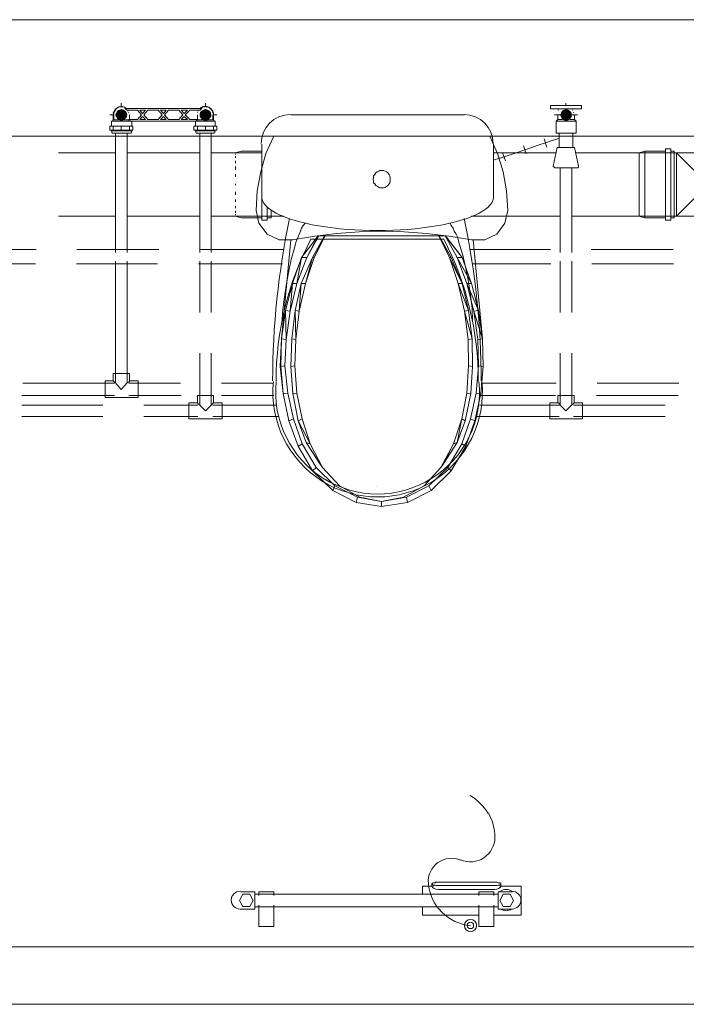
# Model space of a CAD drawing. Header units: millimetres. Extents: x 352 to 350573, y -22 to 37733.
# Tile 46 of 214: x 23930 to 26233, y 17851 to 21250. Entities that reach past the tile are written whole.
import ezdxf

# ---------------------------------------------------------------- set-up
doc = ezdxf.new("R2010")
doc.units = ezdxf.units.MM
for name, color, linetype in [('PDF _PD-Socket', 1, 'Continuous'), ('PDF$_83$-$Floor$Plan$-$В_Этаж$00_Сводный$M-EQPM', 2, 'Continuous'), ('PDF$_83$-$Floor$Plan$-$В_Этаж$00_Сводный$P-PIPE', 3, 'Continuous'), ('PDF$_83$-$Floor$Plan$-$В_Этаж$00_Сводный$P-SANR-FIXT', 6, 'Continuous')]:
    doc.layers.add(name, color=color, linetype=linetype)
for name, color, linetype, true_color in [('PDF$_83$-$Floor$Plan$-$В_Этаж$00_Сводный$A-DETL-MBND', 7, 'Continuous', 0xdd3700), ('PDF$_83$-$Floor$Plan$-$В_Этаж$00_Сводный$P-PIPE-CNTR', 150, 'Continuous', 0x007fff), ('PDF$_83$-$Floor$Plan$-$В_Этаж$00_Сводный-83$new-ifc-RVT-1-В_Этаж$00_Сводный$A-WALL', 7, 'Continuous', 0xbababa), ('PDF$_83$-$Floor$Plan$-$В_Этаж$00_Сводный-83$new-ifc-RVT-1-В_Этаж$00_Сводный$M-EQPM', 7, 'Continuous', 0xdcdcdc)]:
    doc.layers.add(name, color=color, linetype=linetype, true_color=true_color)

msp = doc.modelspace()

# ---------------------------------------------------------------- linework, layer by layer
at = {"layer": 'PDF _PD-Socket', "lineweight": 0}
for points in [[(25453.2, 18349.9, 0.540628), (25571.7, 18427.2, 0.133546), (25549, 18511.3)], [(25453.9, 18348, 0.571061), (25341.7, 18267.5, 0.175987), (25388.2, 18168.6, 0.175591), (25487.2, 18122.6)]]:
    msp.add_lwpolyline(points, format="xyb", dxfattribs=at)
for radius in [20.9, 10.9]:
    msp.add_circle((25487.2, 18123), radius, dxfattribs=at)
msp.add_arc((25401.7, 18423.4), 170.1, 30.3335, 60.3426, dxfattribs=at)
at = {"layer": 'PDF$_83$-$Floor$Plan$-$В_Этаж$00_Сводный$A-DETL-MBND', "color": 220, "lineweight": 0, "true_color": 0xff00bf}
msp.add_lwpolyline([(24253.5, 20922, -0.618034), (24299.2, 20943.9), (24295.3, 20945.9), (24291.3, 20947.9), (24287.3, 20949.9), (24281.3, 20949.9, 0.455039), (24255.5, 20916.1)], format="xyb", dxfattribs=at)
at = {"layer": 'PDF$_83$-$Floor$Plan$-$В_Этаж$00_Сводный$A-DETL-MBND', "color": 150, "lineweight": 0, "true_color": 0x007fff}
msp.add_lwpolyline([(24597.6, 20914.1), (24599.6, 20918), (24599.6, 20924), (24599.6, 20928), (24597.6, 20934), (24593.6, 20937.9), (24589.7, 20941.9), (24585.7, 20945.9), (24581.7, 20947.9), (24577.7, 20949.9), (24571.8, 20949.9), (24567.8, 20949.9), (24561.8, 20947.9), (24557.8, 20945.9), (24553.9, 20943.9, -0.649248), (24599.6, 20922)], format="xyb", dxfattribs=at)
at = {"layer": 'PDF$_83$-$Floor$Plan$-$В_Этаж$00_Сводный$A-DETL-MBND', "color": 220, "lineweight": 0, "true_color": 0xff00bf}
for points in [[(24255.5, 20914.1), (24253.5, 20922), (24253.5, 20904.1)], [(24261.4, 20856.4), (24261.4, 20446.6)], [(24301.2, 20446.6), (24301.2, 20856.4)], [(24261.4, 20416.8), (24261.4, 19997.1)], [(24301.2, 19997.1), (24301.2, 20416.8)], [(24257.5, 19995.1), (23941.2, 19995.1)], [(24309.2, 20003), (24309.2, 20001), (24307.2, 19999.1), (24303.2, 19997.1), (24281.3, 19973.2), (24259.5, 19997.1), (24257.5, 19999.1), (24255.5, 20001), (24253.5, 20003)], [(24486.2, 19995.1), (24307.2, 19995.1)], [(24806.5, 19995.1), (24627.5, 19995.1)], [(25783.2, 19995.1), (25524.6, 19995.1)], [(26206.9, 19995.1), (25924.4, 19995.1)], [(23937.2, 19953.3), (24257.5, 19953.3)], [(24307.2, 19953.3), (24488.2, 19953.3)], [(24627.5, 19953.3), (24808.5, 19953.3)], [(25522.6, 19953.3), (25781.2, 19953.3)], [(25922.4, 19953.3), (26204.9, 19953.3)]]:
    msp.add_lwpolyline(points, dxfattribs=at)
at = {"layer": 'PDF$_83$-$Floor$Plan$-$В_Этаж$00_Сводный$A-DETL-MBND', "color": 150, "lineweight": 0, "true_color": 0x007fff}
for points in [[(24599.6, 20904.1), (24599.6, 20922), (24599.6, 20914.1)], [(24551.9, 20856.4), (24551.9, 20446.6)], [(24591.7, 20446.6), (24591.7, 20856.4)], [(25797.1, 20739), (25797.1, 20446.6)], [(25836.9, 20446.6), (25836.9, 20739)], [(23986.9, 20456.6), (23694.5, 20456.6)], [(24410.6, 20456.6), (24128.2, 20456.6)], [(24844.3, 20456.6), (24551.9, 20456.6)], [(25763.3, 20456.6), (25486.8, 20456.6)], [(26187, 20456.6), (25904.5, 20456.6)], [(23694.5, 20406.8), (23985, 20406.8)], [(24126.2, 20406.8), (24406.7, 20406.8)], [(24547.9, 20406.8), (24838.3, 20406.8)], [(24551.9, 20416.8), (24551.9, 20239.7)], [(24591.7, 20239.7), (24591.7, 20416.8)], [(25492.7, 20406.8), (25765.3, 20406.8)], [(25797.1, 20416.8), (25797.1, 20239.7)], [(25836.9, 20239.7), (25836.9, 20416.8)], [(25906.5, 20406.8), (26188.9, 20406.8)], [(24551.9, 20098.5), (24551.9, 19921.5)], [(24591.7, 19921.5), (24591.7, 20098.5)], [(25797.1, 20098.5), (25797.1, 19921.5)], [(25836.9, 19921.5), (25836.9, 20098.5)], [(24599.6, 19927.4), (24597.6, 19925.5), (24593.6, 19921.5), (24571.8, 19899.6), (24549.9, 19921.5), (24545.9, 19925.5), (24543.9, 19927.4)], [(25844.8, 19927.4), (25842.8, 19925.5), (25838.9, 19921.5), (25817, 19899.6), (25795.1, 19921.5), (25793.1, 19925.5), (25791.1, 19927.4), (25789.1, 19927.4)], [(24217.7, 19919.5), (23937.2, 19919.5)], [(24545.9, 19919.5), (24358.9, 19919.5)], [(24814.4, 19919.5), (24597.6, 19919.5)], [(25793.1, 19919.5), (25518.6, 19919.5)], [(26159.1, 19919.5), (25842.8, 19919.5)], [(23937.2, 19879.7), (24217.7, 19879.7)], [(24358.9, 19879.7), (24545.9, 19879.7)], [(24597.6, 19879.7), (24824.4, 19879.7)], [(25508.7, 19879.7), (25793.1, 19879.7)], [(25842.8, 19879.7), (26159.1, 19879.7)]]:
    msp.add_lwpolyline(points, dxfattribs=at)
at = {"layer": 'PDF$_83$-$Floor$Plan$-$В_Этаж$00_Сводный$A-DETL-MBND', "lineweight": 0}
for points in [[(24261.4, 20790.7), (24064.5, 20790.7)], [(24551.9, 20790.7), (24301.2, 20790.7)], [(24675.2, 20790.7), (24591.7, 20790.7)], [(24675.2, 20784.8), (24675.2, 20786.8)], [(24675.2, 20772.8), (24675.2, 20778.8)], [(25783.2, 20790.7), (25566.3, 20790.7)], [(26161.1, 20796.7), (26089.5, 20796.7), (26069.6, 20790.7), (25850.8, 20790.7)], [(26198.9, 20788.8), (26198.9, 20790.7), (26069.6, 20790.7), (26069.6, 20788.8)], [(26069.6, 20786.8), (26069.6, 20784.8), (26069.6, 20786.8), (26069.6, 20778.8), (26069.6, 20772.8), (26069.6, 20762.9), (26069.6, 20754.9)], [(26069.6, 20778.8), (26069.6, 20772.8)], [(26089.5, 20566), (26089.5, 20796.7)], [(26179, 20566), (26190.9, 20566), (26190.9, 20796.7), (26179, 20796.7)], [(26543, 20790.7), (26198.9, 20790.7), (26258.6, 20731.1), (26485.3, 20731.1)], [(26198.9, 20784.8), (26198.9, 20786.8), (26198.9, 20778.8), (26198.9, 20772.8), (26198.9, 20762.9), (26198.9, 20754.9), (26198.9, 20743), (26198.9, 20733.1), (26198.9, 20717.1), (26198.9, 20707.2)], [(24675.2, 20754.9), (24675.2, 20762.9)], [(24675.2, 20733.1), (24675.2, 20743)], [(26069.6, 20743), (26069.6, 20733.1), (26069.6, 20743), (26069.6, 20754.9), (26069.6, 20762.9)], [(24675.2, 20707.2), (24675.2, 20717.1)], [(26069.6, 20717.1), (26069.6, 20707.2), (26069.6, 20717.1), (26069.6, 20733.1)], [(26069.6, 20599.8), (26069.6, 20607.7), (26069.6, 20621.7), (26069.6, 20629.6), (26069.6, 20645.5), (26069.6, 20655.5), (26069.6, 20709.2)], [(26198.9, 20709.2), (26198.9, 20655.5), (26198.9, 20645.5), (26198.9, 20629.6), (26198.9, 20621.7), (26198.9, 20607.7), (26198.9, 20599.8), (26198.9, 20589.8), (26198.9, 20583.9), (26198.9, 20577.9), (26198.9, 20575.9), (26198.9, 20571.9), (26069.6, 20571.9), (26069.6, 20575.9), (26069.6, 20577.9)], [(24675.2, 20679.3), (24675.2, 20683.3)], [(24675.2, 20645.5), (24675.2, 20655.5)], [(26069.6, 20655.5), (26069.6, 20645.5)], [(24675.2, 20621.7), (24675.2, 20629.6)], [(24675.2, 20599.8), (24675.2, 20607.7)], [(26069.6, 20629.6), (26069.6, 20621.7)], [(26069.6, 20575.9), (26069.6, 20577.9), (26069.6, 20583.9), (26069.6, 20589.8), (26069.6, 20599.8), (26069.6, 20607.7)], [(26485.3, 20631.6), (26258.6, 20631.6), (26198.9, 20571.9), (26543, 20571.9)], [(24064.5, 20571.9), (24261.4, 20571.9)], [(24301.2, 20571.9), (24551.9, 20571.9)], [(24591.7, 20571.9), (24675.2, 20571.9)], [(24675.2, 20583.9), (24675.2, 20589.8)], [(24675.2, 20575.9), (24675.2, 20577.9)], [(25490.8, 20571.9), (25797.1, 20571.9)], [(25836.9, 20571.9), (26069.6, 20571.9), (26089.5, 20566), (26161.1, 20566)], [(26069.6, 20589.8), (26069.6, 20583.9)]]:
    msp.add_lwpolyline(points, dxfattribs=at)
msp.add_lwpolyline([(26161.1, 20804.7), (26161.1, 20558), (26179, 20558), (26179, 20804.7)], close=True, dxfattribs=at)
at = {"layer": 'PDF$_83$-$Floor$Plan$-$В_Этаж$00_Сводный$A-DETL-MBND', "color": 220, "lineweight": 0, "true_color": 0xff00bf}
msp.add_lwpolyline([(24339, 19945.3), (24339, 20003), (24309.2, 20003), (24309.2, 20028.9), (24253.5, 20028.9), (24253.5, 20003), (24225.6, 20003), (24225.6, 19945.3), (24257.5, 19945.3), (24307.2, 19945.3)], close=True, dxfattribs=at)
at = {"layer": 'PDF$_83$-$Floor$Plan$-$В_Этаж$00_Сводный$A-DETL-MBND', "color": 150, "lineweight": 0, "true_color": 0x007fff}
for points in [[(24629.4, 19871.7), (24629.4, 19927.4), (24599.6, 19927.4), (24599.6, 19953.3), (24543.9, 19953.3), (24543.9, 19927.4), (24514.1, 19927.4), (24514.1, 19871.7), (24545.9, 19871.7), (24597.6, 19871.7)], [(25874.7, 19871.7), (25874.7, 19927.4), (25844.8, 19927.4), (25844.8, 19953.3), (25789.1, 19953.3), (25789.1, 19927.4), (25761.3, 19927.4), (25761.3, 19871.7), (25793.1, 19871.7), (25842.8, 19871.7)]]:
    msp.add_lwpolyline(points, close=True, dxfattribs=at)
at = {"layer": 'PDF$_83$-$Floor$Plan$-$В_Этаж$00_Сводный$M-EQPM', "lineweight": 0}
for points in [[(24291.3, 20904.1), (24307.2, 20904.1), (24307.2, 20906.1), (24337, 20906.1), (24351, 20922), (24337, 20937.9), (24301.2, 20937.9), (24293.3, 20943.9), (24559.8, 20943.9), (24551.9, 20937.9), (24518.1, 20937.9), (24502.1, 20922), (24518.1, 20906.1), (24545.9, 20906.1), (24545.9, 20904.1), (24561.8, 20904.1)], [(24255.5, 20922), (24255.5, 20904.1), (24247.5, 20900.1), (24247.5, 20882.2)], [(24309.2, 20906.1), (24309.2, 20922)], [(24543.9, 20922), (24543.9, 20906.1)], [(24605.6, 20882.2), (24605.6, 20900.1), (24597.6, 20904.1), (24597.6, 20922)], [(24281.3, 20868.3), (24281.3, 20882.2), (24309.2, 20882.2), (24321.1, 20882.2), (24321.1, 20868.3), (24309.2, 20868.3), (24281.3, 20868.3), (24253.5, 20868.3), (24241.6, 20868.3), (24241.6, 20882.2), (24253.5, 20882.2), (24281.3, 20882.2)], [(24247.5, 20900.1), (24315.2, 20900.1), (24537.9, 20900.1), (24537.9, 20882.2)], [(24253.5, 20868.3), (24253.5, 20882.2)], [(24255.5, 20904.1), (24271.4, 20904.1)], [(24309.2, 20882.2), (24309.2, 20868.3)], [(24315.2, 20900.1), (24315.2, 20900.1)], [(24317.1, 20882.2), (24317.1, 20900.1)], [(24571.8, 20868.3), (24571.8, 20882.2), (24599.6, 20882.2), (24611.5, 20882.2), (24611.5, 20868.3), (24599.6, 20868.3), (24571.8, 20868.3), (24543.9, 20868.3), (24532, 20868.3), (24532, 20882.2), (24543.9, 20882.2), (24571.8, 20882.2)], [(24537.9, 20900.1), (24537.9, 20900.1)], [(24543.9, 20868.3), (24543.9, 20882.2)], [(24581.7, 20904.1), (24597.6, 20904.1)], [(24599.6, 20882.2), (24599.6, 20868.3)], [(24247.5, 20868.3), (24247.5, 20866.3), (24249.5, 20858.4), (24315.2, 20858.4), (24317.1, 20866.3), (24317.1, 20868.3)], [(24247.5, 20866.3), (24317.1, 20866.3)], [(24537.9, 20868.3), (24537.9, 20866.3), (24539.9, 20858.4), (24603.6, 20858.4), (24605.6, 20866.3), (24605.6, 20868.3)], [(24537.9, 20866.3), (24605.6, 20866.3)], [(25359.5, 18258.5), (25321.7, 18258.5), (25321.7, 18230.7)], [(25353.5, 18266.5), (25353.5, 18258.5), (25355.5, 18254.6), (25361.5, 18250.6), (25367.4, 18248.6), (25375.4, 18246.6), (25570.3, 18246.6), (25578.3, 18248.6), (25584.2, 18250.6), (25590.2, 18254.6), (25592.2, 18256.5), (25592.2, 18258.5), (25592.2, 18266.5), (25592.2, 18268.5), (25590.2, 18268.5), (25588.2, 18270.5), (25586.2, 18270.5), (25582.3, 18270.5), (25578.3, 18272.5), (25574.3, 18272.5), (25570.3, 18272.5), (25375.4, 18272.5), (25371.4, 18272.5), (25367.4, 18272.5), (25365.4, 18270.5), (25361.5, 18270.5), (25359.5, 18270.5), (25355.5, 18268.5), (25353.5, 18266.5), (25355.5, 18264.5), (25359.5, 18262.5), (25361.5, 18262.5), (25365.4, 18262.5), (25367.4, 18260.5), (25371.4, 18260.5), (25375.4, 18260.5), (25570.3, 18260.5), (25574.3, 18260.5), (25578.3, 18260.5), (25582.3, 18262.5), (25586.2, 18262.5), (25588.2, 18262.5), (25590.2, 18264.5), (25592.2, 18264.5), (25592.2, 18266.5)], [(25568.3, 18159.1), (25661.8, 18159.1), (25661.8, 18258.5), (25588.2, 18258.5)], [(24693.1, 18179), (24742.8, 18179), (24742.8, 18238.6), (24693.1, 18238.6)], [(25582.3, 18230.7), (24742.8, 18230.7)], [(24756.8, 18230.7), (24756.8, 18238.6), (24756.8, 18226.7)], [(24756.8, 18238.6), (24758.7, 18238.6), (24760.7, 18238.6), (24762.7, 18238.6), (24766.7, 18238.6), (24772.7, 18238.6), (24776.6, 18238.6), (24782.6, 18238.6), (24788.6, 18238.6), (24792.6, 18238.6), (24798.5, 18238.6), (24802.5, 18238.6), (24804.5, 18238.6), (24806.5, 18238.6), (24808.5, 18238.6)], [(24756.8, 18238.6), (24756.8, 18238.6)], [(24808.5, 18226.7), (24808.5, 18238.6), (24808.5, 18230.7)], [(24808.5, 18238.6), (24808.5, 18238.6)], [(25516.6, 18230.7), (25516.6, 18238.6), (25516.6, 18226.7)], [(25516.6, 18238.6), (25518.6, 18238.6), (25520.6, 18238.6), (25522.6, 18238.6), (25526.6, 18238.6), (25532.5, 18238.6), (25536.5, 18238.6), (25542.5, 18238.6), (25548.4, 18238.6), (25552.4, 18238.6), (25558.4, 18238.6), (25562.4, 18238.6), (25564.4, 18238.6), (25566.3, 18238.6), (25568.3, 18238.6)], [(25516.6, 18238.6), (25516.6, 18238.6)], [(25568.3, 18226.7), (25568.3, 18238.6), (25568.3, 18230.7)], [(25568.3, 18238.6), (25568.3, 18238.6)], [(25632, 18238.6), (25582.3, 18238.6), (25582.3, 18179), (25632, 18179)], [(24756.8, 18192.9), (24756.8, 18119.3), (24756.8, 18186.9)], [(24808.5, 18186.9), (24808.5, 18119.3), (24808.5, 18192.9)], [(25516.6, 18192.9), (25516.6, 18119.3), (25516.6, 18186.9)], [(25568.3, 18186.9), (25568.3, 18119.3), (25568.3, 18192.9)], [(24742.8, 18186.9), (25582.3, 18186.9)], [(25321.7, 18186.9), (25321.7, 18159.1), (25516.6, 18159.1)], [(24808.5, 18119.3), (24806.5, 18119.3), (24804.5, 18119.3), (24802.5, 18119.3), (24798.5, 18119.3), (24792.6, 18119.3), (24788.6, 18119.3), (24782.6, 18119.3), (24776.6, 18119.3), (24772.7, 18119.3), (24766.7, 18119.3), (24762.7, 18119.3), (24760.7, 18119.3), (24758.7, 18119.3), (24756.8, 18119.3)], [(24756.8, 18119.3), (24756.8, 18119.3)], [(24808.5, 18119.3), (24808.5, 18119.3)], [(25568.3, 18119.3), (25566.3, 18119.3), (25564.4, 18119.3), (25562.4, 18119.3), (25558.4, 18119.3), (25552.4, 18119.3), (25548.4, 18119.3), (25542.5, 18119.3), (25536.5, 18119.3), (25532.5, 18119.3), (25526.6, 18119.3), (25522.6, 18119.3), (25520.6, 18119.3), (25518.6, 18119.3), (25516.6, 18119.3)], [(25516.6, 18119.3), (25516.6, 18119.3)], [(25568.3, 18119.3), (25568.3, 18119.3)]]:
    msp.add_lwpolyline(points, dxfattribs=at)
for points in [[(24364.9, 20937.9), (24354.9, 20926), (24345, 20937.9)], [(24364.9, 20906.1), (24345, 20906.1), (24354.9, 20916.1)], [(24408.6, 20937.9), (24422.6, 20922), (24408.6, 20906.1), (24372.8, 20906.1), (24358.9, 20922), (24372.8, 20937.9)], [(24436.5, 20937.9), (24426.5, 20926), (24416.6, 20937.9)], [(24426.5, 20916.1), (24436.5, 20906.1), (24416.6, 20906.1)], [(24480.3, 20937.9), (24494.2, 20922), (24480.3, 20906.1), (24444.5, 20906.1), (24430.5, 20922), (24444.5, 20937.9)], [(24510.1, 20937.9), (24498.2, 20926), (24488.2, 20937.9)], [(24488.2, 20906.1), (24498.2, 20916.1), (24510.1, 20906.1)], [(24724.9, 18188.9), (24736.9, 18208.8), (24724.9, 18230.7), (24701.1, 18230.7), (24689.1, 18208.8), (24701.1, 18188.9)], [(25600.2, 18188.9), (25624, 18188.9), (25636, 18208.8), (25624, 18230.7), (25600.2, 18230.7), (25588.2, 18208.8)]]:
    msp.add_lwpolyline(points, close=True, dxfattribs=at)
for points in [[(24545, 20904, 0.002616), (24537.9, 20900.1), (24605.6, 20900.1)], [(25590.4, 18179.7, 0.297024), (25630.4, 18179.7, 1), (25630.4, 18241.4, 0.297024), (25590.4, 18241.4)]]:
    msp.add_lwpolyline(points, format="xyb", dxfattribs=at)
for centre, radius, start, end in [((24279.7, 20923.9), 26.9, 133.325, 136.675), ((24279.7, 20923.9), 26.8, 103.3262, 106.6778), ((24279.7, 20923.9), 26.9, 74.999, 77.7989), ((24279.7, 20923.9), 26.8, 55.7386, 61.9964), ((24570.2, 20923.9), 26.8, 118.0036, 124.2614), ((24570.2, 20923.9), 26.9, 108.8475, 112.2968), ((24570.2, 20923.9), 26.9, 99.6409, 105.0012), ((24570.2, 20923.9), 26.9, 72.9328, 76.2725), ((24570.2, 20923.9), 26.9, 43.325, 46.675), ((24279.7, 20923.9), 26.8, 163.3222, 166.6738), ((24279.7, 20923.9), 26.9, 22.3961, 24.438), ((24279.7, 20923.9), 26.9, 13.7937, 15.3097), ((24279.7, 20923.9), 26.9, 12.2172, 14.2608), ((24570.2, 20923.9), 26.9, 165.7392, 167.7828), ((24570.2, 20923.9), 26.9, 164.6903, 166.2063), ((24570.2, 20923.9), 26.9, 155.562, 157.6039), ((24570.2, 20923.9), 26.8, 13.3262, 16.6778), ((24001.7, 20119.3), 841.2, 68.2741, 68.8737), ((24691.5, 18210.5), 30.8, 90, 270)]:
    msp.add_arc(centre, radius, start, end, dxfattribs=at)
at = {"layer": 'PDF$_83$-$Floor$Plan$-$В_Этаж$00_Сводный$P-PIPE', "color": 150, "lineweight": 0, "true_color": 0x007fff}
msp.add_lwpolyline([(25811, 20941.9), (25783.2, 20941.9), (25763.3, 20941.9), (25763.3, 20953.9), (25783.2, 20953.9), (25850.8, 20953.9), (25870.7, 20953.9), (25870.7, 20941.9), (25850.8, 20941.9), (25824.9, 20941.9), (25817, 20941.9)], close=True, dxfattribs=at)
at = {"layer": 'PDF$_83$-$Floor$Plan$-$В_Этаж$00_Сводный$P-PIPE', "lineweight": 0}
for points in [[(24301.2, 20922), (24261.4, 20922), (24301.2, 20922)], [(24591.7, 20922), (24551.9, 20922), (24591.7, 20922)], [(25836.9, 20922), (25797.1, 20922), (25836.9, 20922)]]:
    msp.add_lwpolyline(points, dxfattribs=at)
at = {"layer": 'PDF$_83$-$Floor$Plan$-$В_Этаж$00_Сводный$P-PIPE', "color": 150, "lineweight": 0, "true_color": 0x007fff}
for points in [[(25797.1, 20922), (25789.1, 20922), (25789.1, 20906.1), (25805, 20906.1)], [(25830.9, 20906.1), (25846.8, 20906.1), (25846.8, 20922), (25836.9, 20922)], [(25789.1, 20906.1), (25783.2, 20900.1), (25783.2, 20858.4), (25852.8, 20858.4), (25852.8, 20900.1), (25846.8, 20906.1)], [(25783.2, 20900.1), (25852.8, 20900.1)], [(25793.1, 20858.4), (25793.1, 20808.6)], [(25840.8, 20808.6), (25840.8, 20858.4)], [(25679.7, 20786.8), (25669.8, 20814.6)], [(25751.3, 20810.6), (25741.4, 20838.5)], [(25821, 20739), (25822.9, 20739), (25824.9, 20739), (25826.9, 20739), (25828.9, 20739), (25830.9, 20739), (25832.9, 20739), (25834.9, 20739), (25836.9, 20739), (25838.9, 20739), (25840.8, 20739), (25842.8, 20739), (25844.8, 20739), (25846.8, 20739), (25848.8, 20739), (25850.8, 20739), (25852.8, 20739), (25854.8, 20739), (25856.8, 20739), (25858.7, 20739), (25858.7, 20741), (25860.7, 20741), (25860.7, 20743), (25860.7, 20745), (25846.8, 20808.6), (25817, 20808.6), (25787.1, 20808.6), (25773.2, 20745), (25773.2, 20743), (25775.2, 20743), (25775.2, 20741), (25777.2, 20741), (25777.2, 20739), (25779.2, 20739), (25781.2, 20739), (25783.2, 20739), (25785.1, 20739), (25787.1, 20739), (25789.1, 20739), (25791.1, 20739), (25793.1, 20739), (25795.1, 20739), (25797.1, 20739), (25799.1, 20739), (25801.1, 20739), (25803.1, 20739), (25805, 20739), (25807, 20739), (25809, 20739), (25811, 20739), (25813, 20739)], [(25608.1, 20762.9), (25598.2, 20790.7)], [(25779.2, 20739), (25781.2, 20739), (25783.2, 20739), (25785.1, 20739), (25787.1, 20739), (25789.1, 20739), (25791.1, 20739), (25793.1, 20739), (25795.1, 20739), (25797.1, 20739), (25799.1, 20739), (25801.1, 20739), (25803.1, 20739), (25805, 20739), (25807, 20739), (25809, 20739), (25811, 20739), (25813, 20739), (25815, 20739), (25817, 20739), (25819, 20739), (25821, 20739), (25822.9, 20739), (25824.9, 20739), (25826.9, 20739), (25828.9, 20739), (25830.9, 20739), (25832.9, 20739), (25834.9, 20739), (25836.9, 20739), (25838.9, 20739), (25840.8, 20739), (25842.8, 20739), (25844.8, 20739), (25846.8, 20739), (25848.8, 20739), (25850.8, 20739), (25852.8, 20739), (25854.8, 20739)]]:
    msp.add_lwpolyline(points, dxfattribs=at)
at = {"layer": 'PDF$_83$-$Floor$Plan$-$В_Этаж$00_Сводный$P-PIPE', "color": 22, "lineweight": 0, "true_color": 0xdd3700}
for points in [[(24766.7, 20790.7), (24675.2, 20790.7), (24695.1, 20796.7), (24766.7, 20796.7)], [(24675.2, 20786.8), (24675.2, 20784.8)], [(24675.2, 20778.8), (24675.2, 20772.8)], [(24675.2, 20762.9), (24675.2, 20754.9)], [(24675.2, 20743), (24675.2, 20733.1)], [(24675.2, 20717.1), (24675.2, 20707.2)], [(24675.2, 20683.3), (24675.2, 20681.3), (24675.2, 20679.3)], [(24675.2, 20655.5), (24675.2, 20645.5)], [(24766.7, 20635.6), (24766.7, 20558), (24784.6, 20558), (24784.6, 20605.7)], [(24675.2, 20629.6), (24675.2, 20621.7)], [(24675.2, 20607.7), (24675.2, 20599.8)], [(24675.2, 20589.8), (24675.2, 20583.9)], [(24675.2, 20577.9), (24675.2, 20575.9)], [(24766.7, 20566), (24695.1, 20566), (24675.2, 20571.9), (24842.3, 20571.9)], [(24784.6, 20566), (24798.5, 20566), (24798.5, 20593.8)]]:
    msp.add_lwpolyline(points, dxfattribs=at)
at = {"layer": 'PDF$_83$-$Floor$Plan$-$В_Этаж$00_Сводный$P-PIPE', "color": 150, "lineweight": 0, "true_color": 0x007fff}
for start, end in [(147.3822, 152.2205), (28.1684, 32.1353), (10.5183, 12.5413)]:
    msp.add_arc((25815.4, 20923.9), 28.8, start, end, dxfattribs=at)
at = {"layer": 'PDF$_83$-$Floor$Plan$-$В_Этаж$00_Сводный$P-PIPE', "transparency": 33554559}
for points in [[(24281.3, 20941.9), (24287.3, 20939.9), (24277.4, 20939.9)], [(24571.8, 20941.9), (24577.7, 20939.9), (24565.8, 20939.9)], [(25817, 20941.9), (25822.9, 20939.9), (25813, 20939.9)], [(24265.4, 20932), (24301.2, 20926), (24261.4, 20926)], [(24301.2, 20926), (24261.4, 20926), (24301.2, 20922)], [(24261.4, 20926), (24301.2, 20922), (24261.4, 20922)], [(24261.4, 20922), (24301.2, 20922), (24301.2, 20922)], [(24301.2, 20922), (24261.4, 20922), (24301.2, 20916.1)], [(24261.4, 20922), (24301.2, 20916.1), (24261.4, 20916.1)], [(24301.2, 20916.1), (24261.4, 20916.1), (24299.2, 20912.1)], [(24261.4, 20916.1), (24299.2, 20912.1), (24265.4, 20912.1)], [(24267.4, 20935.9), (24299.2, 20932), (24265.4, 20932)], [(24299.2, 20932), (24265.4, 20932), (24301.2, 20926)], [(24299.2, 20912.1), (24265.4, 20912.1), (24295.3, 20908.1)], [(24265.4, 20912.1), (24295.3, 20908.1), (24267.4, 20908.1)], [(24271.4, 20937.9), (24295.3, 20935.9), (24267.4, 20935.9)], [(24295.3, 20935.9), (24267.4, 20935.9), (24299.2, 20932)], [(24295.3, 20908.1), (24267.4, 20908.1), (24291.3, 20904.1)], [(24267.4, 20908.1), (24291.3, 20904.1), (24271.4, 20904.1)], [(24277.4, 20939.9), (24291.3, 20937.9), (24271.4, 20937.9)], [(24291.3, 20937.9), (24271.4, 20937.9), (24295.3, 20935.9)], [(24287.3, 20939.9), (24277.4, 20939.9), (24291.3, 20937.9)], [(24553.9, 20932), (24591.7, 20926), (24551.9, 20926)], [(24591.7, 20926), (24551.9, 20926), (24591.7, 20922)], [(24551.9, 20926), (24591.7, 20922), (24551.9, 20922)], [(24551.9, 20922), (24591.7, 20922), (24591.7, 20922)], [(24591.7, 20922), (24551.9, 20922), (24591.7, 20916.1)], [(24551.9, 20922), (24591.7, 20916.1), (24551.9, 20916.1)], [(24591.7, 20916.1), (24551.9, 20916.1), (24589.7, 20912.1)], [(24551.9, 20916.1), (24589.7, 20912.1), (24553.9, 20912.1)], [(24557.8, 20935.9), (24589.7, 20932), (24553.9, 20932)], [(24589.7, 20932), (24553.9, 20932), (24591.7, 20926)], [(24589.7, 20912.1), (24553.9, 20912.1), (24585.7, 20908.1)], [(24553.9, 20912.1), (24585.7, 20908.1), (24557.8, 20908.1)], [(24561.8, 20937.9), (24585.7, 20935.9), (24557.8, 20935.9)], [(24585.7, 20935.9), (24557.8, 20935.9), (24589.7, 20932)], [(24585.7, 20908.1), (24557.8, 20908.1), (24581.7, 20904.1)], [(24557.8, 20908.1), (24581.7, 20904.1), (24561.8, 20904.1)], [(24565.8, 20939.9), (24581.7, 20937.9), (24561.8, 20937.9)], [(24581.7, 20937.9), (24561.8, 20937.9), (24585.7, 20935.9)], [(24577.7, 20939.9), (24565.8, 20939.9), (24581.7, 20937.9)], [(25799.1, 20926), (25836.9, 20922), (25797.1, 20922)], [(25797.1, 20922), (25836.9, 20922), (25836.9, 20922)], [(25836.9, 20922), (25797.1, 20922), (25836.9, 20916.1)], [(25797.1, 20922), (25836.9, 20916.1), (25799.1, 20916.1)], [(25801.1, 20932), (25836.9, 20926), (25799.1, 20926)], [(25836.9, 20926), (25799.1, 20926), (25836.9, 20922)], [(25836.9, 20916.1), (25799.1, 20916.1), (25834.9, 20912.1)], [(25799.1, 20916.1), (25834.9, 20912.1), (25801.1, 20912.1)], [(25803.1, 20935.9), (25834.9, 20932), (25801.1, 20932)], [(25834.9, 20932), (25801.1, 20932), (25836.9, 20926)], [(25834.9, 20912.1), (25801.1, 20912.1), (25834.9, 20910.1)], [(25801.1, 20912.1), (25834.9, 20910.1), (25801.1, 20910.1)], [(25834.9, 20910.1), (25801.1, 20910.1), (25830.9, 20908.1)], [(25801.1, 20910.1), (25830.9, 20908.1), (25803.1, 20908.1)], [(25807, 20937.9), (25830.9, 20935.9), (25803.1, 20935.9)], [(25830.9, 20935.9), (25803.1, 20935.9), (25834.9, 20932)], [(25830.9, 20908.1), (25803.1, 20908.1), (25826.9, 20904.1)], [(25803.1, 20908.1), (25826.9, 20904.1), (25807, 20904.1)], [(25813, 20939.9), (25826.9, 20937.9), (25807, 20937.9)], [(25826.9, 20937.9), (25807, 20937.9), (25830.9, 20935.9)], [(25822.9, 20939.9), (25813, 20939.9), (25826.9, 20937.9)], [(24271.4, 20904.1), (24277.4, 20902.1), (24287.3, 20902.1)], [(24271.4, 20904.1), (24291.3, 20904.1), (24287.3, 20902.1)], [(24277.4, 20902.1), (24287.3, 20902.1), (24281.3, 20902.1)], [(24561.8, 20904.1), (24565.8, 20902.1), (24577.7, 20902.1)], [(24561.8, 20904.1), (24581.7, 20904.1), (24577.7, 20902.1)], [(24565.8, 20902.1), (24577.7, 20902.1), (24571.8, 20902.1)], [(25807, 20904.1), (25813, 20902.1), (25822.9, 20902.1)], [(25807, 20904.1), (25826.9, 20904.1), (25822.9, 20902.1)], [(25813, 20902.1), (25822.9, 20902.1), (25817, 20902.1)]]:
    msp.add_solid(points, dxfattribs=at)
at = {"layer": 'PDF$_83$-$Floor$Plan$-$В_Этаж$00_Сводный$P-PIPE-CNTR', "color": 220, "lineweight": 0, "true_color": 0xff00bf}
for points in [[(24281.3, 20947.9), (24281.3, 20961.8)], [(24241.6, 20922), (24255.5, 20922)]]:
    msp.add_lwpolyline(points, dxfattribs=at)
at = {"layer": 'PDF$_83$-$Floor$Plan$-$В_Этаж$00_Сводный$P-PIPE-CNTR', "lineweight": 0}
for points in [[(24571.8, 20947.9), (24571.8, 20961.8)], [(25817, 20953.9), (25817, 20961.8)], [(24597.6, 20922), (24611.5, 20922)], [(25777.2, 20922), (25789.1, 20922)], [(25846.8, 20922), (25856.8, 20922)], [(25793.1, 20840.5), (25773.2, 20834.5), (25749.3, 20826.5), (25721.5, 20816.6), (25691.7, 20806.7), (25628, 20784.8), (25566.3, 20764.9)]]:
    msp.add_lwpolyline(points, dxfattribs=at)
at = {"layer": 'PDF$_83$-$Floor$Plan$-$В_Этаж$00_Сводный$P-SANR-FIXT', "lineweight": 0}
for points in [[(25466.9, 20922), (24866.2, 20922)], [(24766.7, 20820.6), (24766.7, 20641.6)], [(25566.3, 20641.6), (25566.3, 20820.6)], [(24836.3, 20209.9), (24838.3, 20239.7), (24844.3, 20285.5), (24850.2, 20331.2), (24858.2, 20377), (24868.1, 20422.7), (24880.1, 20466.5), (24884.1, 20480.4), (24888, 20490.4), (24892, 20500.3), (24896, 20510.3), (24900, 20520.2), (24903.9, 20530.2), (24909.9, 20540.1), (24915.9, 20548.1)], [(25417.2, 20548.1), (25421.1, 20540.1), (25427.1, 20530.2), (25431.1, 20520.2), (25437, 20512.3), (25441, 20502.3), (25445, 20492.4), (25447, 20482.4), (25447, 20480.4), (25460.9, 20436.7), (25470.9, 20390.9), (25480.8, 20345.2), (25486.8, 20299.4), (25492.7, 20253.7), (25494.7, 20207.9)], [(25164.5, 19637), (25164.5, 19637)], [(25166.5, 19637), (25166.5, 19637)]]:
    msp.add_lwpolyline(points, dxfattribs=at)
msp.add_lwpolyline([(25514, 20002.9, 0.120662), (25395.3, 20492.4), (24935.8, 20492.4, 0.120662), (24815.9, 20002.9)], format="xyb", dxfattribs=at)
for centre, radius, start, end in [((24864.6, 20822.4), 100.5, 90, 180), ((25465.3, 20822.4), 100.5, 0, 90), ((27528.2, 20002.9), 2724.2, 168.1128, 180), ((22799.7, 20002.9), 2724.2, 0, 11.8872), ((25166.5, 19964.4), 361.9, 174.1948, 5.8052), ((25166.5, 19964.6), 352, 174.0634, 5.9366)]:
    msp.add_arc(centre, radius, start, end, dxfattribs=at)
msp.add_ellipse((25166.5, 20638), major_axis=(-400, 0), ratio=0.289584, start_param=6.252839, end_param=9.455125, dxfattribs=at)
at = {"layer": 'PDF$_83$-$Floor$Plan$-$В_Этаж$00_Сводный-83$new-ifc-RVT-1-В_Этаж$00_Сводный$A-WALL', "lineweight": 0}
msp.add_lwpolyline([(28448.6, 21250.2), (22451.3, 21250.2), (22451.3, 20848.4), (28448.6, 20848.4)], close=True, dxfattribs=at)
msp.add_lwpolyline([(22057.5, 18049.7), (22051.5, 18049.7), (22051.5, 17850.8), (26698.2, 17850.8), (26698.2, 18049.7), (23652.8, 18049.7)], dxfattribs=at)
at = {"layer": 'PDF$_83$-$Floor$Plan$-$В_Этаж$00_Сводный-83$new-ifc-RVT-1-В_Этаж$00_Сводный$M-EQPM', "lineweight": 0}
for points in [[(25554.4, 20848.4), (25580.3, 20788.8), (25600.2, 20725.1), (25612.1, 20659.5), (25616.1, 20591.8), (25606.1, 20548.1), (25578.3, 20510.3), (25536.5, 20490.4), (25490.8, 20490.4), (25413.2, 20502.3), (25335.6, 20512.3), (25258, 20518.2), (25180.4, 20520.2), (25102.9, 20518.2), (25025.3, 20512.3), (24949.7, 20502.3), (24872.1, 20490.4), (24826.4, 20490.4), (24784.6, 20510.3), (24756.8, 20548.1), (24746.8, 20591.8), (24750.8, 20659.5), (24762.7, 20725.1), (24780.6, 20788.8), (24808.5, 20848.4)], [(25343.6, 19641), (25266, 19601.2), (25270, 19583.3), (25180.4, 19569.4), (25092.9, 19583.3), (25011.4, 19625.1), (24941.7, 19692.7), (24892, 19778.3), (24860.2, 19865.8), (24840.3, 19959.3), (24832.3, 20052.8), (24834.3, 20148.2), (24848.3, 20245.7), (24872.1, 20339.2), (24903.9, 20428.7), (24961.6, 20504.3), (24921.9, 20428.7), (24963.6, 20504.3)], [(24888, 19961.3), (24905.9, 19871.7), (24892, 19865.8), (24933.8, 19786.2), (24919.9, 19790.2), (24975.6, 19704.7), (24965.6, 19718.6), (24919.9, 19790.2), (24892, 19865.8), (24874.1, 19959.3), (24866.2, 20052.8), (24870.1, 20148.2), (24882.1, 20245.7), (24902, 20339.2), (24941.7, 20428.7), (24947.7, 20428.7), (24983.5, 20504.3), (24985.5, 20504.3), (25377.4, 20504.3), (25379.4, 20504.3)], [(24870.1, 20148.2), (24884.1, 20146.3), (24882.1, 20245.7), (24896, 20243.7), (24902, 20339.2), (24917.9, 20339.2), (24947.7, 20428.7), (24985.5, 20504.3)], [(24961.6, 20504.3), (24963.6, 20504.3), (24983.5, 20504.3), (24941.7, 20428.7), (24917.9, 20339.2), (24896, 20243.7), (24884.1, 20146.3), (24880.1, 20054.8)], [(25385.3, 19704.7), (25429.1, 19786.2), (25395.3, 19718.6), (25441, 19790.2), (25468.9, 19865.8), (25488.8, 19959.3), (25494.7, 20052.8), (25492.7, 20148.2), (25480.8, 20245.7), (25458.9, 20339.2), (25421.1, 20428.7), (25379.4, 20504.3), (25399.3, 20504.3), (25401.2, 20504.3), (25458.9, 20428.7), (25490.8, 20339.2), (25514.6, 20245.7), (25528.5, 20148.2), (25530.5, 20052.8), (25522.6, 19959.3), (25502.7, 19865.8), (25470.9, 19778.3), (25421.1, 19692.7), (25351.5, 19625.1), (25270, 19583.3), (25180.4, 19569.4)], [(25478.8, 20146.3), (25466.9, 20243.7), (25445, 20339.2), (25415.2, 20428.7), (25377.4, 20504.3), (25421.1, 20428.7), (25415.2, 20428.7), (25458.9, 20339.2), (25445, 20339.2), (25480.8, 20245.7), (25466.9, 20243.7), (25492.7, 20148.2), (25478.8, 20146.3), (25480.8, 20054.8)], [(25512.6, 20146.3), (25498.7, 20243.7), (25474.8, 20339.2), (25441, 20428.7), (25399.3, 20504.3), (25458.9, 20428.7), (25441, 20428.7), (25490.8, 20339.2), (25474.8, 20339.2), (25514.6, 20245.7), (25498.7, 20243.7), (25528.5, 20148.2), (25512.6, 20146.3), (25514.6, 20054.8)], [(24866.2, 20490.4), (24834.3, 20148.2)], [(25530.5, 20052.8), (25528.5, 20148.2), (25496.7, 20490.4)], [(24846.3, 20054.8), (24850.2, 20146.3), (24864.2, 20243.7), (24888, 20339.2), (24921.9, 20428.7), (24903.9, 20428.7), (24888, 20339.2), (24872.1, 20339.2), (24864.2, 20243.7), (24848.3, 20245.7), (24850.2, 20146.3), (24834.3, 20148.2), (24830.3, 20052.8), (24840.3, 19959.3), (24856.2, 19961.3), (24846.3, 20054.8), (24832.3, 20052.8)], [(24874.1, 19959.3), (24888, 19961.3), (24880.1, 20054.8), (24866.2, 20052.8)], [(25494.7, 20052.8), (25480.8, 20054.8), (25474.8, 19961.3), (25488.8, 19959.3)], [(25522.6, 19959.3), (25530.5, 20052.8), (25514.6, 20054.8), (25506.7, 19961.3), (25522.6, 19959.3), (25502.7, 19865.8)], [(24840.3, 19959.3), (24860.2, 19865.8), (24876.1, 19871.7), (24905.9, 19786.2)], [(24876.1, 19871.7), (24856.2, 19961.3)], [(25468.9, 19865.8), (25456.9, 19871.7), (25441, 19790.2), (25429.1, 19786.2), (25456.9, 19871.7), (25474.8, 19961.3)], [(25486.8, 19871.7), (25506.7, 19961.3)], [(24860.2, 19865.8), (24892, 19778.3), (24905.9, 19786.2), (24953.7, 19704.7)], [(24905.9, 19871.7), (24933.8, 19786.2), (24975.6, 19704.7), (25035.2, 19641), (25104.9, 19601.2), (25180.4, 19587.3), (25096.9, 19601.2), (25092.9, 19583.3), (25011.4, 19625.1)], [(25470.9, 19778.3), (25502.7, 19865.8), (25486.8, 19871.7), (25456.9, 19786.2), (25470.9, 19778.3), (25421.1, 19692.7)], [(25409.2, 19704.7), (25456.9, 19786.2)], [(24892, 19778.3), (24941.7, 19692.7), (24953.7, 19704.7), (25019.3, 19641)], [(25395.3, 19718.6), (25385.3, 19704.7), (25327.6, 19641), (25256, 19601.2), (25180.4, 19587.3)], [(24941.7, 19692.7), (25011.4, 19625.1), (25019.3, 19641), (25096.9, 19601.2)], [(25351.5, 19625.1), (25421.1, 19692.7), (25409.2, 19704.7), (25343.6, 19641), (25351.5, 19625.1), (25270, 19583.3)], [(25092.9, 19583.3), (25180.4, 19569.4), (25180.4, 19587.3), (25266, 19601.2)]]:
    msp.add_lwpolyline(points, dxfattribs=at)
msp.add_lwpolyline([(25210.3, 20693.3), (25208.3, 20687.3), (25206.3, 20683.3), (25202.3, 20677.4), (25198.3, 20675.4), (25192.4, 20671.4), (25186.4, 20669.4), (25180.4, 20669.4), (25174.5, 20669.4), (25170.5, 20671.4), (25164.5, 20675.4), (25160.6, 20677.4), (25156.6, 20683.3), (25152.6, 20687.3), (25152.6, 20693.3), (25150.6, 20699.2), (25152.6, 20705.2), (25152.6, 20711.2), (25156.6, 20715.2), (25160.6, 20721.1), (25164.5, 20725.1), (25170.5, 20727.1), (25174.5, 20729.1), (25180.4, 20729.1), (25186.4, 20729.1), (25192.4, 20727.1), (25198.3, 20725.1), (25202.3, 20721.1), (25206.3, 20715.2), (25208.3, 20711.2), (25210.3, 20705.2), (25210.3, 20699.2)], close=True, dxfattribs=at)

doc.saveas('drawing.dxf')
